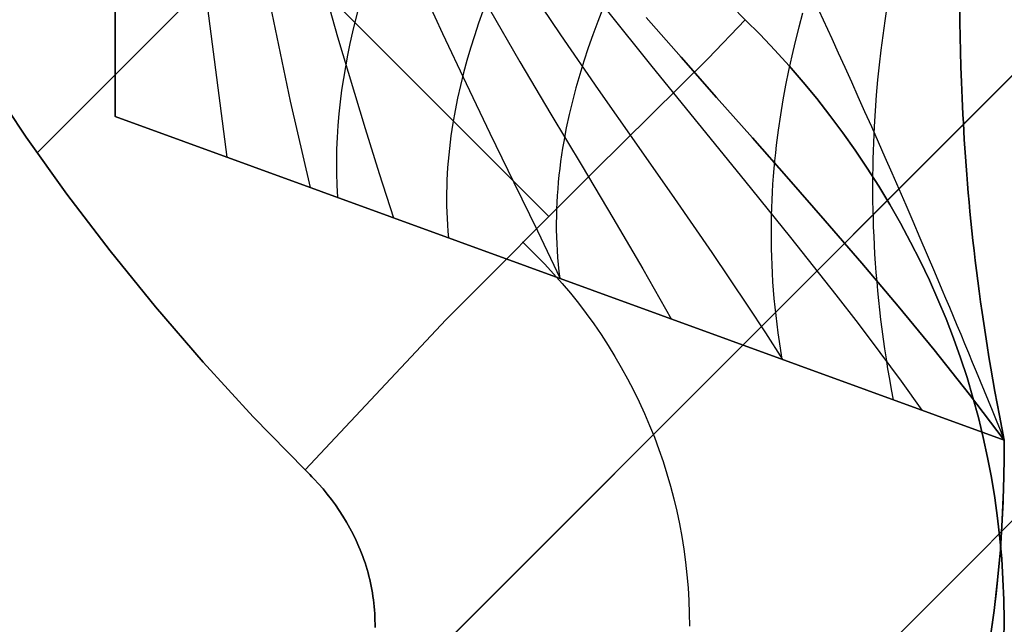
# Model space of a CAD drawing. Header units: millimetres. Extents: x -630 to 192, y -7 to 1615.
# Tile 89 of 249: x 178.54 to 180.89, y 16.38 to 17.82. Entities that reach past the tile are written whole.
import ezdxf

# ---------------------------------------------------------------- set-up
doc = ezdxf.new("R2010")
doc.units = ezdxf.units.MM
doc.header["$MEASUREMENT"] = 0
doc.layers.add('OVIDIO 160x80x72h', color=7, linetype='Continuous')

msp = doc.modelspace()

# ---------------------------------------------------------------- linework, layer by layer
at = {"layer": 'OVIDIO 160x80x72h', "extrusion": (0.8811853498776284, 0.2655605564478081, -0.391139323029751)}
for points in [[(10.64328880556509, 671.4014656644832), (-35.67699165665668, 731.5197195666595)], [(-35.67699165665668, 731.5197195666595), (10.64328880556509, 671.4014656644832)]]:
    msp.add_lwpolyline(points, dxfattribs=at)
at = {"layer": 'OVIDIO 160x80x72h', "extrusion": (-0.0002316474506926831, 0.9998846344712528, 0.01518762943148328)}
msp.add_lwpolyline([(-180.2764531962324, 719.5271544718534), (-191.2609136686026, -0.5699951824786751)], dxfattribs=at)
at = {"layer": 'OVIDIO 160x80x72h', "extrusion": (0.7039764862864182, 0.7098970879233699, 0.02152280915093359)}
msp.add_lwpolyline([(-115.5569684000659, -3.469469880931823), (-115.5483132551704, -1.022197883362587), (-115.4650987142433, 716.7210518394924)], dxfattribs=at)
at = {"layer": 'OVIDIO 160x80x72h', "extrusion": (0.7039764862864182, 0.70989708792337, 0.02152280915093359)}
msp.add_lwpolyline([(-115.4650987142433, 716.7210518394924), (-115.5483132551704, -1.022197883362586), (-115.5569684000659, -3.469469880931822)], dxfattribs=at)
at = {"layer": 'OVIDIO 160x80x72h', "extrusion": (-0.000231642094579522, 0.9998841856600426, 0.0152171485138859)}
msp.add_lwpolyline([(-179.3926882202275, 719.5242714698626), (-190.355590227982, -0.5727716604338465)], dxfattribs=at)
at = {"layer": 'OVIDIO 160x80x72h', "extrusion": (-0.0002316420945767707, 0.9998841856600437, 0.01521714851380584)}
msp.add_lwpolyline([(-180.8926326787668, 719.5412807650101), (-191.855431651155, -0.5489945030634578)], dxfattribs=at)
at = {"layer": 'OVIDIO 160x80x72h'}
for points in [[(157.6762115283, -5.542165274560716), (190.2024681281, 26.98409132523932)], [(190.2024681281, 26.98409132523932), (157.6762115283, -5.542165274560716)], [(158.206541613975, -6.072495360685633), (190.732798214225, 26.45376123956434)], [(163.1562890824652, -0.0620877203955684), (184.7223905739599, 21.50401377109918)], [(178.7709573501, 17.59193487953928), (178.7709573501, 19.09193487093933)], [(178.7709573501, 19.09193487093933), (178.7709573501, 17.59193487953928)], [(178.5847923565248, 17.50524927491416), (179.7010034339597, 18.62146035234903)], [(178.670610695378, 18.48766574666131), (179.8035198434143, 17.35475659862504)], [(178.7709573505, 17.59193487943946), (180.8892885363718, 16.82087987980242)], [(180.8892885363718, 16.82087987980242), (178.7709573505, 17.59193487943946)], [(180.8889407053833, 16.80936469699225), (180.8889407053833, 16.77450506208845), (180.8876779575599, 16.70310423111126), (180.8846990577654, 16.63143811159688), (180.879984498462, 16.55956709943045), (180.8735175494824, 16.48755296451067), (180.8652843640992, 16.41545869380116), (180.855274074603, 16.34334832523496)], [(180.855274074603, 16.34334832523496), (180.8652843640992, 16.41545869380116), (180.8735175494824, 16.48755296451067), (180.879984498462, 16.55956709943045), (180.8846990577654, 16.63143811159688), (180.8876779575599, 16.70310423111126), (180.8889407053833, 16.77450506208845), (180.8889407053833, 16.80936469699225)], [(180.8888499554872, 16.82106013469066), (180.888673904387, 16.74829422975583), (180.8867200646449, 16.6752194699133), (180.8829663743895, 16.60189939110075), (180.8773937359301, 16.52839908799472), (180.8699861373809, 16.45478504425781), (180.8607307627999, 16.3811249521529)], [(180.8889407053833, 16.80936469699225), (180.8892885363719, 16.82087987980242)]]:
    msp.add_lwpolyline(points, dxfattribs=at)
at = {"layer": 'OVIDIO 160x80x72h', "extrusion": (0.9998841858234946, -0.0002316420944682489, 0.01521713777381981)}
for points in [[(27.02815460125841, -3.028065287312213), (16.06545292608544, 717.0553112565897)], [(16.06545292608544, 717.0553112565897), (27.02815460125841, -3.028065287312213)]]:
    msp.add_lwpolyline(points, dxfattribs=at)
at = {"layer": 'OVIDIO 160x80x72h', "extrusion": (0.9998841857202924, -0.0002316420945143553, 0.01521714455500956)}
for points in [[(25.96774302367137, -3.044210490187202), (15.00504622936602, 717.0391661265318)], [(15.00504622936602, 717.0391661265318), (25.96774302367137, -3.044210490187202)]]:
    msp.add_lwpolyline(points, dxfattribs=at)
at = {"layer": 'OVIDIO 160x80x72h', "extrusion": (1, 0, 0)}
for points in [[(19.09193487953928, 719.8661606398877), (17.59193487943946, 719.8661611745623)], [(17.59193487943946, 719.8661611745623), (19.09193487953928, 719.8661606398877)]]:
    msp.add_lwpolyline(points, dxfattribs=at)
at = {"layer": 'OVIDIO 160x80x72h', "extrusion": (-0.01521917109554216, -0.01521895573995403, 0.9997683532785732)}
msp.add_lwpolyline([(191.2396044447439, 28.70267523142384), (190.1789910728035, 27.64232255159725)], dxfattribs=at)
at = {"layer": 'OVIDIO 160x80x72h', "extrusion": (1.59187059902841e-08, 0, 0.9999999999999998)}
for points in [[(180.8889623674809, 16.82097789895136), (178.7709458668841, 17.59193487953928)], [(178.7709458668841, 17.59193487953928), (180.8889623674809, 16.82097789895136)]]:
    msp.add_lwpolyline(points, dxfattribs=at)
at = {"layer": 'OVIDIO 160x80x72h', "extrusion": (-0.01837189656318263, -0.00760776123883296, 0.9998022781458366)}
msp.add_lwpolyline([(53.30969077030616, 187.8249530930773), (53.30969077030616, 186.3252512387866)], dxfattribs=at)
at = {"layer": 'OVIDIO 160x80x72h', "extrusion": (0, 1.521589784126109e-08, 0.9999999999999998)}
for points in [[(180.0103116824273, 14.67060355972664), (180.0602036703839, 14.72169622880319), (180.1090779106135, 14.77419584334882), (180.1568777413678, 14.82807382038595), (180.2035474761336, 14.88329863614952), (180.2490325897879, 14.93983586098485), (180.2932799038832, 14.99764820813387), (180.3362377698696, 15.05669559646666), (180.3778562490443, 15.11693522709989), (180.4180872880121, 15.17832167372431), (180.4568848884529, 15.24080698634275), (180.4942052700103, 15.30434080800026), (180.5300070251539, 15.36887050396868), (180.5642512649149, 15.43434130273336), (180.5969017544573, 15.50069644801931), (180.6279250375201, 15.56787736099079), (180.657290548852, 15.63582381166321), (180.684970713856, 15.7044740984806), (180.7109410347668, 15.77376523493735), (180.735180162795, 15.8436331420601), (180.7576699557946, 15.91401284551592), (180.7783955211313, 15.98483867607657), (180.7973452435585, 16.05604447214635), (180.8145107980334, 16.12756378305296), (180.8298871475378, 16.19933007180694), (180.843472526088, 16.27127691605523), (180.8552684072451, 16.34333820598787), (180.8652794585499, 16.41544833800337), (180.8735134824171, 16.48754240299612), (180.8799813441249, 16.55955636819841), (180.8846968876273, 16.63142725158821), (180.8876768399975, 16.70309328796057), (180.8889407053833, 16.77449408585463), (180.8889738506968, 16.82096692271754)], [(180.8889738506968, 16.82096692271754), (180.8876768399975, 16.70309328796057), (180.8846968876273, 16.63142725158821), (180.8799813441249, 16.55955636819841), (180.8735134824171, 16.48754240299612), (180.8652794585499, 16.41544833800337), (180.8552684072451, 16.34333820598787), (180.843472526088, 16.27127691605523), (180.8298871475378, 16.19933007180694), (180.8145107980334, 16.12756378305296), (180.7973452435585, 16.05604447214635), (180.7783955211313, 15.98483867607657), (180.7576699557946, 15.91401284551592), (180.735180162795, 15.8436331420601), (180.7109410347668, 15.77376523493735), (180.684970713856, 15.7044740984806), (180.657290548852, 15.63582381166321), (180.6279250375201, 15.56787736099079), (180.5969017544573, 15.50069644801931), (180.5642512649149, 15.43434130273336), (180.5300070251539, 15.36887050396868), (180.4942052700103, 15.30434080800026), (180.4568848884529, 15.24080698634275), (180.4180872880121, 15.17832167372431), (180.3778562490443, 15.11693522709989), (180.3362377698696, 15.05669559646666), (180.2932799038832, 14.99764820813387), (180.2490325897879, 14.93983586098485), (180.2035474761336, 14.88329863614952), (180.1568777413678, 14.82807382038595), (180.1090779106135, 14.77419584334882), (180.0602036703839, 14.72169622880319), (180.0103116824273, 14.67060355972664)]]:
    msp.add_lwpolyline(points, dxfattribs=at)
at = {"layer": 'OVIDIO 160x80x72h', "extrusion": (0, 0.9999999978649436, -6.534609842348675e-05)}
for points in [[(-180.8889738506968, 721.367258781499), (-180.8892885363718, 719.8672588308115)], [(-180.8892885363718, 719.8672588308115), (-180.8889738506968, 721.367258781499)]]:
    msp.add_lwpolyline(points, dxfattribs=at)
at = {"layer": 'OVIDIO 160x80x72h'}
for points in [[(178.9036728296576, 19.09194916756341, 719.8485717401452), (178.9080749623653, 18.8968045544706, 719.8488360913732), (178.9164649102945, 18.69863437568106, 719.8505979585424), (178.944238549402, 18.29672021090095, 719.8567245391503), (178.9850543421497, 17.89321245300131, 719.8631720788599), (179.0369728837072, 17.49511688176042, 719.8661611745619)], [(178.996702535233, 19.09196307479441, 719.8129538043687), (178.9982130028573, 18.99171027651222, 719.8133934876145), (179.0020891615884, 18.89008515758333, 719.814965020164), (179.0082074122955, 18.78726558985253, 719.8175083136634), (179.016444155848, 18.68342944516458, 719.820863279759), (179.0266757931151, 18.57875459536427, 719.8248698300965), (179.038778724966, 18.47341891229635, 719.8293678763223), (179.0681040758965, 18.26147653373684, 719.8391981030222), (179.1034314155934, 18.04902528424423, 719.8490732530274), (179.143771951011, 17.8374881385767, 719.8577126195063), (179.1881368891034, 17.62828807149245, 719.8638354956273), (179.2355374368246, 17.42284805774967, 719.8661611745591)], [(179.0807284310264, 19.09198003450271, 719.7594953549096), (179.0799593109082, 19.04025603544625, 719.7608054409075), (179.0803276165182, 18.98807141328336, 719.7625739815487), (179.0817958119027, 18.93545484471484, 719.7647681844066), (179.0843263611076, 18.88243500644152, 719.7673552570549), (179.0878817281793, 18.82904057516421, 719.770302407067), (179.092424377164, 18.77530022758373, 719.7735768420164), (179.1043213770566, 18.66689649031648, 719.7809763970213), (179.1197170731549, 18.55745320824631, 719.7892915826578), (179.1383111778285, 18.44719979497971, 719.798260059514), (179.1598034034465, 18.3363656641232, 719.807619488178), (179.1838934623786, 18.2251802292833, 719.817107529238), (179.2102810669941, 18.11387290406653, 719.826461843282), (179.2386659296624, 18.00267310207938, 719.8354200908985), (179.3002262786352, 17.78151372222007, 719.8510990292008), (179.3661722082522, 17.56353739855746, 719.86204562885), (179.4000390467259, 17.45631641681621, 719.8650884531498), (179.4341014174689, 17.35057943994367, 719.866161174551)], [(179.6832875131, 18.6604070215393, 719.8661933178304), (179.7186845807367, 18.5843135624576, 719.8663213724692), (179.7565250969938, 18.50965297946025, 719.8665321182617), (179.7965007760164, 18.43665019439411, 719.8665654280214), (179.83830333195, 18.36553012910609, 719.8661611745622), (179.8817931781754, 18.29634750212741, 719.8652341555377), (179.9275055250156, 18.22847621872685, 719.8643988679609), (179.9514151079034, 18.19478348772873, 719.8642623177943), (179.9761442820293, 18.16111998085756, 719.8644447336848), (180.0017810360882, 18.12738616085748, 719.8650447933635), (180.028413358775, 18.09348249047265, 719.8661611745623), (180.0847738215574, 18.02504910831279, 719.8699423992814), (180.1447153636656, 17.95643183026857, 719.8746017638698), (180.2074848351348, 17.88852431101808, 719.8785574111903), (180.2396946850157, 17.85511597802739, 719.8797770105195), (180.272329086, 17.82222020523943, 719.8802274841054)], [(180.272329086, 17.82222020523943, 719.8802274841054), (180.2396946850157, 17.85511597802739, 719.8797770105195), (180.2074848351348, 17.88852431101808, 719.8785574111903), (180.1447153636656, 17.95643183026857, 719.8746017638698), (180.0847738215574, 18.02504910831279, 719.8699423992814), (180.028413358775, 18.09348249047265, 719.8661611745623), (180.0017810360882, 18.12738616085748, 719.8650447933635), (179.9761442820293, 18.16111998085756, 719.8644447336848), (179.9514151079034, 18.19478348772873, 719.8642623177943), (179.9275055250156, 18.22847621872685, 719.8643988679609), (179.8817931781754, 18.29634750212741, 719.8652341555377), (179.83830333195, 18.36553012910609, 719.8661611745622), (179.7965007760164, 18.43665019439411, 719.8665654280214), (179.7565250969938, 18.50965297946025, 719.8665321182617), (179.7186845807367, 18.5843135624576, 719.8663213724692), (179.6832875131, 18.6604070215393, 719.8661933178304)], [(179.2232202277, 16.75011916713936, 719.8599250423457), (179.0994939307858, 16.87676964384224, 719.8606659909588), (178.980568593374, 17.00639919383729, 719.8624205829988), (178.8667913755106, 17.13832630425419, 719.8644864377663), (178.7585094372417, 17.27186946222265, 719.8661611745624), (178.6559673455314, 17.40649046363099, 719.8669183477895), (178.5589992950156, 17.54222433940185, 719.8669352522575), (178.4673368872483, 17.67924942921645, 719.8665651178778), (178.3807117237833, 17.81774407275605, 719.8661611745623), (178.2989118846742, 17.95784626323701, 719.8659974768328), (178.2219513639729, 18.09953260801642, 719.8660313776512), (178.149900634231, 18.24273936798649, 719.8661410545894), (178.082830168, 18.38740280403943, 719.8662046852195)], [(178.082830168, 18.38740280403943, 719.8662046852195), (178.149900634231, 18.24273936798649, 719.8661410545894), (178.2219513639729, 18.09953260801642, 719.8660313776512), (178.2989118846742, 17.95784626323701, 719.8659974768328), (178.3807117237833, 17.81774407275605, 719.8661611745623), (178.4673368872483, 17.67924942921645, 719.8665651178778), (178.5589992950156, 17.54222433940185, 719.8669352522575), (178.6559673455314, 17.40649046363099, 719.8669183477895), (178.7585094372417, 17.27186946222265, 719.8661611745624), (178.8667913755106, 17.13832630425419, 719.8644864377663), (178.980568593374, 17.00639919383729, 719.8624205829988), (179.0994939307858, 16.87676964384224, 719.8606659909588), (179.2232202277, 16.75011916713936, 719.8599250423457)], [(179.4956959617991, 17.90918922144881, 719.80995915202), (179.5505076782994, 17.78924191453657, 719.8257431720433), (179.6068428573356, 17.67004585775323, 719.839404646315), (179.6638919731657, 17.55186449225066, 719.8506103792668), (179.720845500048, 17.43496125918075, 719.8590271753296), (179.7768939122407, 17.31959959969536, 719.864321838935), (179.8312276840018, 17.20604295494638, 719.8661611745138)], [(179.7443318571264, 17.91675651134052, 719.7639664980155), (179.8319041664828, 17.78604363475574, 719.7907463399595), (179.9217809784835, 17.65569606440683, 719.8135582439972), (180.0126763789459, 17.52582500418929, 719.8323468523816), (180.1033044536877, 17.3965416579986, 719.8470568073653), (180.1923792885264, 17.26795722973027, 719.857632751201), (180.2786149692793, 17.14018292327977, 719.864019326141), (180.3202662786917, 17.07663431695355, 719.8656243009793), (180.3607255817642, 17.0133299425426, 719.8661611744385)], [(179.3501757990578, 17.84828649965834, 721.3278850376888), (179.336404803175, 17.79332203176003, 721.3362003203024), (179.3301942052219, 17.76572072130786, 721.3400448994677), (179.3244611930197, 17.73803873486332, 721.343667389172), (179.3192265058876, 17.71027510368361, 721.3470577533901), (179.3145108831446, 17.68242885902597, 721.3502059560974), (179.3103350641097, 17.65449903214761, 721.3531019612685), (179.3067197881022, 17.62648465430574, 721.3557357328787), (179.3036857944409, 17.59838475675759, 721.3580972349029), (179.3012538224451, 17.57019837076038, 721.3601764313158), (179.2994446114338, 17.54192452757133, 721.3619632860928), (179.2982789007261, 17.51356225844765, 721.3634477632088), (179.2977774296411, 17.48511059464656, 721.3646198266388), (179.2979609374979, 17.45656856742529, 721.3654694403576), (179.2988501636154, 17.42793520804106, 721.3659865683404), (179.3004658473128, 17.39920954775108, 721.3661611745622)], [(179.6470722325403, 17.84294908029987, 721.2630399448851), (179.6366954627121, 17.81358834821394, 721.273129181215), (179.6268545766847, 17.784147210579, 721.2828217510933), (179.6175776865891, 17.75462651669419, 721.2920958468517), (179.6088929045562, 17.72502711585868, 721.3009296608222), (179.6008283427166, 17.69534985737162, 721.309301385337), (179.5934121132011, 17.66559559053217, 721.3171892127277), (179.5866723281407, 17.63576516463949, 721.3245713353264), (179.5806370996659, 17.60585942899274, 721.3314259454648), (179.5753345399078, 17.57587923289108, 721.3377312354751), (179.5707927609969, 17.54582542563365, 721.343465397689), (179.5670398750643, 17.51569885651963, 721.3486066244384), (179.5641039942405, 17.48550037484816, 721.3531331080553), (179.5629512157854, 17.47037443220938, 721.3551590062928), (179.5620132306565, 17.45523082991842, 721.3570230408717), (179.5612935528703, 17.44006967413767, 721.3587224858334), (179.5607956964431, 17.42489107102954, 721.3602546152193), (179.5605231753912, 17.40969512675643, 721.3616167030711), (179.560479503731, 17.39448194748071, 721.3628060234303), (179.5606681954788, 17.37925163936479, 721.3638198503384), (179.561092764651, 17.36400430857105, 721.3646554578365), (179.5617567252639, 17.34874006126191, 721.3653101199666), (179.5626635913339, 17.33345900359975, 721.3657811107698), (179.5638168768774, 17.31816124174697, 721.3660657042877), (179.5652200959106, 17.30284688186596, 721.366161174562)], [(179.6624644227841, 17.84722799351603, 719.7993430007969), (179.7351053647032, 17.72179880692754, 719.8188403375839), (179.8090924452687, 17.59707828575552, 719.8352872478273), (179.8832994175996, 17.47328658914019, 719.8484632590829), (179.9566000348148, 17.3506438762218, 719.8581478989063), (180.0278680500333, 17.22937030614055, 719.8641206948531), (180.0959772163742, 17.10968603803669, 719.8661611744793)], [(179.9327593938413, 17.84893087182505, 721.1592321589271), (179.9206018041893, 17.81777293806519, 721.1772742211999), (179.9089937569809, 17.78650569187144, 721.1947189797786), (179.8979667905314, 17.75513043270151, 721.211530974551), (179.887552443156, 17.72364846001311, 721.227674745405), (179.8777822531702, 17.69206107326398, 721.2431148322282), (179.868687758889, 17.66036957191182, 721.2578157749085), (179.8603004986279, 17.62857525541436, 721.2717421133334), (179.8526520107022, 17.59667942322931, 721.284858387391), (179.845773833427, 17.5646833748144, 721.2971291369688), (179.8396975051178, 17.53258840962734, 721.3085189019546), (179.8369698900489, 17.51650423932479, 721.3138723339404), (179.8344545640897, 17.50039582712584, 721.3189922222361), (179.8321554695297, 17.48426333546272, 721.3238741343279), (179.8300765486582, 17.46810692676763, 721.3285136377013), (179.8282217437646, 17.4519267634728, 721.3329062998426), (179.8265949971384, 17.43572300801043, 721.3370476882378), (179.8252002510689, 17.41949582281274, 721.3409333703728), (179.8240414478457, 17.40324537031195, 721.3445589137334), (179.823122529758, 17.38697181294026, 721.3479198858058), (179.8224474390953, 17.37067531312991, 721.3510118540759), (179.8220201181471, 17.35435603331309, 721.3538303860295), (179.8218445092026, 17.33801413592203, 721.3563710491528), (179.8219245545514, 17.32164978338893, 721.3586294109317), (179.8222641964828, 17.30526313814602, 721.3606010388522), (179.8228673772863, 17.28885436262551, 721.3622815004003), (179.8237380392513, 17.27242361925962, 721.3636663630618), (179.8248801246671, 17.25597107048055, 721.3647511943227), (179.8262975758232, 17.23949687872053, 721.3655315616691), (179.8279943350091, 17.22300120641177, 721.3660030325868), (179.829974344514, 17.20648421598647, 721.3661611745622)], [(179.9411160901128, 17.84651451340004, 719.7363243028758), (180.0496058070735, 17.71094200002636, 719.7706986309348), (180.1597767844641, 17.57534513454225, 719.7998172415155), (180.2704126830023, 17.43958967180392, 719.823668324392), (180.3802971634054, 17.30354136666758, 719.8422400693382), (180.488213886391, 17.16706597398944, 719.8555206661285), (180.5410542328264, 17.09862616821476, 719.8601730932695), (180.5929465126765, 17.0300292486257, 719.8634983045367), (180.643738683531, 16.9612584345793, 719.865494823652), (180.6932787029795, 16.89229694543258, 719.866161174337)], [(180.4084182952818, 17.83780550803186, 720.916687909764), (180.3994413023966, 17.80414260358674, 720.9522332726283), (180.3909006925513, 17.77017602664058, 720.9867370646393), (180.3828274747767, 17.7358971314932, 721.0201395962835), (180.375252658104, 17.70129727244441, 721.0523811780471), (180.368207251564, 17.66636780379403, 721.0834021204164), (180.3617222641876, 17.63110007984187, 721.1131427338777), (180.3558287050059, 17.59548545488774, 721.1415433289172), (180.3505575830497, 17.55951528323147, 721.1685442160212), (180.34593990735, 17.52318091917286, 721.1940857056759), (180.3438858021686, 17.50487446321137, 721.2062905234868), (180.3420066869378, 17.48647371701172, 721.2181081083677), (180.3403064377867, 17.46797759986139, 721.2295309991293), (180.338788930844, 17.44938503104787, 721.2405517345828), (180.3374580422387, 17.43069492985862, 721.2511628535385), (180.3363176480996, 17.41190621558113, 721.2613568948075), (180.3353716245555, 17.39301780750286, 721.2711263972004), (180.3346238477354, 17.3740286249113, 721.2804638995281), (180.3340781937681, 17.35493758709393, 721.2893619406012), (180.3337385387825, 17.33574361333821, 721.2978130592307), (180.3336087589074, 17.31644562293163, 721.3058097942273), (180.3336927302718, 17.29704253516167, 721.3133446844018), (180.3339943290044, 17.2775332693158, 721.320410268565), (180.3345174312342, 17.25791674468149, 721.3269990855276), (180.33526591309, 17.23819188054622, 721.3331036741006), (180.3362436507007, 17.21835759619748, 721.3387165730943), (180.3374545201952, 17.19841281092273, 721.34383032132), (180.3389023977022, 17.17835644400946, 721.3484374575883), (180.3405911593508, 17.15818741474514, 721.3525305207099), (180.3425246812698, 17.13790464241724, 721.3561020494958), (180.344706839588, 17.11750704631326, 721.3591445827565), (180.3471415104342, 17.09699354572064, 721.361650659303), (180.3498325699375, 17.07636305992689, 721.363612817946), (180.3527838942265, 17.05561450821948, 721.3650235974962), (180.3559993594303, 17.03474680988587, 721.3658755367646), (180.3594828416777, 17.01375888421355, 721.3661611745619)], [(180.4471724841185, 17.84393960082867, 720.1094206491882), (180.4780847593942, 17.77714562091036, 720.1759210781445), (180.4936348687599, 17.7432584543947, 720.2079518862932), (180.5092592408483, 17.70901532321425, 720.2391115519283), (180.5249665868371, 17.67439434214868, 720.2693564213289), (180.5407656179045, 17.63937362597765, 720.2986428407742), (180.5566650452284, 17.60393128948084, 720.3269271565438), (180.5726735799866, 17.56804544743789, 720.3541657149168), (180.5887999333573, 17.53169421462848, 720.3803148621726), (180.6050528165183, 17.49485570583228, 720.4053309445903), (180.6214409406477, 17.45750803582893, 720.4291703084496), (180.6379730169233, 17.41962931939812, 720.4517893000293), (180.6546577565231, 17.3811976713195, 720.4731442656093), (180.6715038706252, 17.34219120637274, 720.4931915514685), (180.6885200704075, 17.30258803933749, 720.5118875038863), (180.7057150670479, 17.26236628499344, 720.5291884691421), (180.7230975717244, 17.22150405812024, 720.5450507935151), (180.7406762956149, 17.17997947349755, 720.5594308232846), (180.7495419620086, 17.15896195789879, 720.5660513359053), (180.7584599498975, 17.13777064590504, 720.57228490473), (180.767431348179, 17.11640280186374, 720.5781260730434), (180.7764572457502, 17.09485569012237, 720.5835693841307), (180.7855387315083, 17.07312657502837, 720.5886093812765), (180.7946768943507, 17.05121272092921, 720.5932406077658), (180.8038728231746, 17.02911139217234, 720.5974576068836), (180.8131276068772, 17.00681985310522, 720.6012549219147), (180.8224423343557, 16.98433536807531, 720.604627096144), (180.8318180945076, 16.96165520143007, 720.6075686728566), (180.8412559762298, 16.93877661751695, 720.6100741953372), (180.8507570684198, 16.91569688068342, 720.612138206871), (180.8603224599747, 16.89241325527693, 720.6137552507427), (180.8699532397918, 16.86892300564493, 720.6149198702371), (180.8796504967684, 16.8452233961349, 720.6156266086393), (180.8894153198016, 16.82131169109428, 720.6158700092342)], [(180.6094377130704, 17.85308815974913, 720.7730435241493), (180.6044161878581, 17.81919018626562, 720.8178158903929), (180.5996860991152, 17.78482029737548, 720.8613554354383), (180.5952793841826, 17.74995780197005, 720.9035917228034), (180.5912279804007, 17.71458200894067, 720.9444543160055), (180.5875638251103, 17.67867222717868, 720.9838727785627), (180.584318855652, 17.64220776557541, 721.0217766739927), (180.5815250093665, 17.60516793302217, 721.0580955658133), (180.5792142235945, 17.56753203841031, 721.0927590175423), (180.5782499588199, 17.54848410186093, 721.1094479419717), (180.5774184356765, 17.52927939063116, 721.1256965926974), (180.5767236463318, 17.50991531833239, 721.141496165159), (180.5761695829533, 17.49038929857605, 721.1568378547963), (180.5757602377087, 17.47069874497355, 721.1717128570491), (180.5754996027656, 17.45084107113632, 721.186112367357), (180.5753916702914, 17.43081369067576, 721.2000275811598), (180.5754404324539, 17.41061401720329, 721.2134496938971), (180.5756498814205, 17.39023946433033, 721.2263699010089), (180.5760240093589, 17.3696874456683, 721.2387793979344), (180.5765668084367, 17.34895537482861, 721.2506693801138), (180.5772822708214, 17.32804066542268, 721.2620310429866), (180.5781743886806, 17.30694073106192, 721.2728555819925), (180.5792471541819, 17.28565298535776, 721.2831341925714), (180.5805045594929, 17.2641748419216, 721.292858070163), (180.5819505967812, 17.24250371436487, 721.302018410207), (180.5835892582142, 17.22063701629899, 721.3106064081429), (180.5854245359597, 17.19857216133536, 721.3186132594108), (180.5874604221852, 17.1763065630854, 721.32603015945), (180.5897009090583, 17.15383763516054, 721.3328483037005), (180.5921499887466, 17.13116279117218, 721.3390588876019), (180.5948116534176, 17.10827944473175, 721.344653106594), (180.597689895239, 17.08518500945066, 721.3496221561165), (180.6007887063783, 17.06187689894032, 721.3539572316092), (180.6041120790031, 17.03835252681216, 721.3576495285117), (180.6076640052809, 17.01460930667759, 721.3606902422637), (180.6114484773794, 16.99064465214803, 721.363070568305), (180.6154694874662, 16.96645597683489, 721.3647817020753), (180.6197310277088, 16.94204069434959, 721.3658148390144), (180.6242370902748, 16.91739621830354, 721.3661611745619)], [(180.7831494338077, 17.85014950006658, 720.6599723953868), (180.7836911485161, 17.81628727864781, 720.71323429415), (180.7843577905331, 17.78170438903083, 720.7650364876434), (180.7851842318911, 17.74636242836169, 720.815294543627), (180.7862053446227, 17.71022299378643, 720.8639240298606), (180.7874560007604, 17.67324768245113, 720.9108405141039), (180.7889710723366, 17.63539809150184, 720.9559595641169), (180.7907854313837, 17.59663581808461, 720.9991967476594), (180.7918157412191, 17.57690042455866, 721.0200832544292), (180.7929339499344, 17.55692245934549, 721.0404676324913), (180.7941444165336, 17.53669712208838, 721.0603393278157), (180.795451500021, 17.51621961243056, 721.0796877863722), (180.7968595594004, 17.4954851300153, 721.0985024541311), (180.798372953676, 17.47448887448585, 721.1167727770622), (180.7999960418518, 17.45322604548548, 721.1344882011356), (180.8017331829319, 17.43169184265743, 721.1516381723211), (180.8035887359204, 17.40988146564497, 721.1682121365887), (180.8055670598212, 17.38779011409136, 721.1841995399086), (180.8076725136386, 17.36541298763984, 721.1995898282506), (180.8099094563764, 17.34274528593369, 721.2143724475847), (180.8122822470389, 17.31978220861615, 721.2285368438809), (180.81479524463, 17.29651895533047, 721.242072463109), (180.8174528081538, 17.27295072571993, 721.2549687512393), (180.8202592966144, 17.24907271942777, 721.2672151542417), (180.8232190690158, 17.22488013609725, 721.278801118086), (180.8263364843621, 17.20036817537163, 721.2897160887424), (180.8296159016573, 17.17553203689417, 721.2999495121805), (180.8330616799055, 17.15036692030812, 721.309490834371), (180.8366781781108, 17.12486802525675, 721.3183295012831), (180.8404697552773, 17.09903055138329, 721.3264549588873), (180.8444407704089, 17.07284969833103, 721.3338566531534), (180.8485955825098, 17.04632066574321, 721.3405240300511), (180.8529385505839, 17.01943865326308, 721.3464465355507), (180.8574740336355, 16.99219886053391, 721.3516136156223), (180.8622063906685, 16.96459648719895, 721.3560147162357), (180.8671399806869, 16.93662673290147, 721.3596392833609), (180.8722791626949, 16.9082847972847, 721.362476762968), (180.8776282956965, 16.87956587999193, 721.3645166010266), (180.8831917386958, 16.85046518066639, 721.3657482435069), (180.8889738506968, 16.82097789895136, 721.366161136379)], [(180.8889738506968, 16.82097789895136, 721.366161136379), (180.8831917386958, 16.85046518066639, 721.3657482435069), (180.8776282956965, 16.87956587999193, 721.3645166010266), (180.8722791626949, 16.9082847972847, 721.362476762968), (180.8671399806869, 16.93662673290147, 721.3596392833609), (180.8622063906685, 16.96459648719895, 721.3560147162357), (180.8574740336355, 16.99219886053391, 721.3516136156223), (180.8529385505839, 17.01943865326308, 721.3464465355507), (180.8485955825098, 17.04632066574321, 721.3405240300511), (180.8444407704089, 17.07284969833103, 721.3338566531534), (180.8404697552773, 17.09903055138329, 721.3264549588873), (180.8366781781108, 17.12486802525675, 721.3183295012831), (180.8330616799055, 17.15036692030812, 721.309490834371), (180.8296159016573, 17.17553203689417, 721.2999495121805), (180.8263364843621, 17.20036817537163, 721.2897160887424), (180.8232190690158, 17.22488013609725, 721.278801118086), (180.8202592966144, 17.24907271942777, 721.2672151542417), (180.8174528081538, 17.27295072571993, 721.2549687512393), (180.81479524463, 17.29651895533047, 721.242072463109), (180.8122822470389, 17.31978220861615, 721.2285368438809), (180.8099094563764, 17.34274528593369, 721.2143724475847), (180.8076725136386, 17.36541298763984, 721.1995898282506), (180.8055670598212, 17.38779011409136, 721.1841995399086), (180.8035887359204, 17.40988146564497, 721.1682121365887), (180.8017331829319, 17.43169184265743, 721.1516381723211), (180.7999960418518, 17.45322604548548, 721.1344882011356), (180.798372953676, 17.47448887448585, 721.1167727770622), (180.7968595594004, 17.4954851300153, 721.0985024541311), (180.795451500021, 17.51621961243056, 721.0796877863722), (180.7941444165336, 17.53669712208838, 721.0603393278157), (180.7929339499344, 17.55692245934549, 721.0404676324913), (180.7918157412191, 17.57690042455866, 721.0200832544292), (180.7907854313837, 17.59663581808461, 720.9991967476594), (180.7889710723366, 17.63539809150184, 720.9559595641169), (180.7874560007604, 17.67324768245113, 720.9108405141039), (180.7862053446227, 17.71022299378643, 720.8639240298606), (180.7851842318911, 17.74636242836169, 720.815294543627), (180.7843577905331, 17.78170438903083, 720.7650364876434), (180.7836911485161, 17.81628727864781, 720.71323429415), (180.7831494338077, 17.85014950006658, 720.6599723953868)], [(179.2232202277, 16.75011916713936, 719.8599250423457), (179.5592608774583, 17.10846076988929, 719.8661611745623), (179.9127925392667, 17.46199243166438, 719.8661611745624), (180.1833877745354, 17.73008044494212, 719.8784986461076), (180.272329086, 17.82222020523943, 719.8802274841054)], [(180.272329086, 17.82222020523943, 719.8802274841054), (180.1833877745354, 17.73008044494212, 719.8784986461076), (179.9127925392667, 17.46199243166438, 719.8661611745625), (179.5592608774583, 17.10846076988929, 719.8661611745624), (179.2232202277, 16.75011916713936, 719.8599250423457)], [(180.8892885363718, 16.82087987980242, 719.8661611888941), (180.8065026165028, 16.92939584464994, 719.8642598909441), (180.722009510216, 17.03575533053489, 719.8586590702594), (180.6362417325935, 17.14011065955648, 719.8495199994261), (180.5496317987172, 17.24261415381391, 719.837003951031), (180.4626122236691, 17.34341813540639, 719.8212721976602), (180.3756155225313, 17.44267492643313, 719.8024860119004), (180.2890742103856, 17.54053684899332, 719.780806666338), (180.2034208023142, 17.63715622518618, 719.7563954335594), (180.1190640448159, 17.73267474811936, 719.7294083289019), (180.0363176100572, 17.82719159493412, 719.6999803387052)], [(180.0363176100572, 17.82719159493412, 719.6999803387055), (180.1190640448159, 17.73267474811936, 719.7294083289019), (180.2034208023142, 17.63715622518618, 719.7563954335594), (180.2890742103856, 17.54053684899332, 719.780806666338), (180.3756155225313, 17.44267492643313, 719.8024860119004), (180.4626122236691, 17.34341813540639, 719.8212721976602), (180.5496317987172, 17.24261415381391, 719.837003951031), (180.6362417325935, 17.14011065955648, 719.8495199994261), (180.722009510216, 17.03575533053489, 719.8586590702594), (180.8065026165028, 16.92939584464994, 719.8642598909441), (180.8892885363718, 16.82087987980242, 719.8661611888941)], [(180.272329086, 17.82222020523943, 719.8802274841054), (180.3079357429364, 17.7866330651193, 719.8800946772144), (180.3427880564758, 17.7500047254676, 719.8797414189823), (180.3768500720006, 17.71238573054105, 719.8791930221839), (180.4100858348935, 17.67382662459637, 719.8784747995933), (180.4424593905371, 17.63437795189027, 719.8776120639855), (180.473934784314, 17.59409025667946, 719.8766301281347), (180.5044760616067, 17.55301408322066, 719.8755543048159), (180.5340472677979, 17.51119997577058, 719.8744099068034), (180.5626124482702, 17.46869847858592, 719.8732222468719), (180.5901356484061, 17.42556013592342, 719.872016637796), (180.6165809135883, 17.38183549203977, 719.8708183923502), (180.6419122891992, 17.3375750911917, 719.8696528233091), (180.6660938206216, 17.29282947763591, 719.8685452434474), (180.689089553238, 17.24764919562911, 719.8675209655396), (180.7108635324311, 17.20208478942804, 719.8666053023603), (180.7313798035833, 17.15618680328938, 719.8658235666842), (180.7506096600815, 17.10999954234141, 719.8651947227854), (180.7685533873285, 17.0635423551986, 719.8647123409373), (180.7852185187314, 17.01682835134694, 719.8643636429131), (180.8006125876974, 16.96987064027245, 719.8641358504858), (180.8147431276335, 16.92268233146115, 719.8640161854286), (180.8276176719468, 16.87527653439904, 719.8639918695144), (180.8392437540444, 16.82766635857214, 719.8640501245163), (180.8496289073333, 16.77986491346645, 719.8641781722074), (180.8587806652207, 16.73188530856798, 719.8643632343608), (180.8667065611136, 16.68374065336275, 719.8645925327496), (180.8734141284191, 16.63544405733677, 719.8648532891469), (180.8789109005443, 16.58700862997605, 719.8651327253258), (180.8832044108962, 16.5384474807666, 719.8654180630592), (180.886302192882, 16.48977371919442, 719.8656965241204), (180.8882117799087, 16.44100045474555, 719.8659553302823), (180.8889407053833, 16.39214079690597, 719.866181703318), (180.8884952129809, 16.34321109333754, 719.8663656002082)], [(180.8884952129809, 16.34321109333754, 719.8663656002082), (180.8889407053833, 16.39214079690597, 719.866181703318), (180.8882117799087, 16.44100045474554, 719.8659553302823), (180.886302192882, 16.48977371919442, 719.8656965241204), (180.8832044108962, 16.5384474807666, 719.8654180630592), (180.8789109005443, 16.58700862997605, 719.8651327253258), (180.8734141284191, 16.63544405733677, 719.8648532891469), (180.8667065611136, 16.68374065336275, 719.8645925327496), (180.8587806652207, 16.73188530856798, 719.8643632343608), (180.8496289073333, 16.77986491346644, 719.8641781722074), (180.8392437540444, 16.82766635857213, 719.8640501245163), (180.8276176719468, 16.87527653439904, 719.8639918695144), (180.8147431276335, 16.92268233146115, 719.8640161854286), (180.8006125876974, 16.96987064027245, 719.8641358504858), (180.7852185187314, 17.01682835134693, 719.8643636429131), (180.7685533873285, 17.06354235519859, 719.8647123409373), (180.7506096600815, 17.10999954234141, 719.8651947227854), (180.7313798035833, 17.15618680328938, 719.8658235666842), (180.7108635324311, 17.20208478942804, 719.8666053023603), (180.689089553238, 17.24764919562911, 719.8675209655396), (180.6660938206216, 17.29282947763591, 719.8685452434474), (180.6419122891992, 17.3375750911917, 719.8696528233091), (180.6165809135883, 17.38183549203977, 719.8708183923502), (180.5901356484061, 17.42556013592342, 719.872016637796), (180.5626124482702, 17.46869847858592, 719.8732222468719), (180.5340472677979, 17.51119997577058, 719.8744099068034), (180.5044760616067, 17.55301408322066, 719.8755543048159), (180.473934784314, 17.59409025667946, 719.8766301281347), (180.4424593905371, 17.63437795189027, 719.8776120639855), (180.4100858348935, 17.67382662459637, 719.8784747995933), (180.3768500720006, 17.71238573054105, 719.8791930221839), (180.3427880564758, 17.7500047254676, 719.8797414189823), (180.3079357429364, 17.7866330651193, 719.8800946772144), (180.272329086, 17.82222020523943, 719.8802274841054)], [(179.7410251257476, 17.29291939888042, 719.8500322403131), (179.7572384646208, 17.27754647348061, 719.8500242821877), (179.7731720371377, 17.26188352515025, 719.8500215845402), (179.7945894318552, 17.23990961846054, 719.8500264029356), (179.8154580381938, 17.21741410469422, 719.8500410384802), (179.8357674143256, 17.19441223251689, 719.8500654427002), (179.8555071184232, 17.17091925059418, 719.8500995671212), (179.8746667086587, 17.14695040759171, 719.8501433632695), (179.8932357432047, 17.1225209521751, 719.8501967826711), (179.9112037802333, 17.09764613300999, 719.8502597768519), (179.928560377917, 17.07234119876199, 719.8503322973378), (179.945295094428, 17.04662139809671, 719.8504142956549), (179.9613974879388, 17.0205019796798, 719.850505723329), (179.9768571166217, 16.99399819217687, 719.8506065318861), (179.991663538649, 16.96712528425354, 719.8507166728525), (180.0058063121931, 16.93989850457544, 719.8508360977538), (180.0192749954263, 16.91233310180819, 719.8509647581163), (180.0320591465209, 16.88444432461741, 719.8511026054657), (180.0441483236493, 16.85624742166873, 719.8512495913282), (180.0555332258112, 16.82775815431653, 719.8514056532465), (180.0662091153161, 16.7989943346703, 719.8515706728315), (180.0761723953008, 16.76997428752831, 719.8517445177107), (180.0854194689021, 16.74071633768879, 719.8519270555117), (180.0939467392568, 16.71123880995, 719.8521181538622), (180.1017506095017, 16.68156002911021, 719.8523176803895), (180.1088274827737, 16.65169831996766, 719.8525255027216), (180.1151737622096, 16.62167200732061, 719.852741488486), (180.1207858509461, 16.59149941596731, 719.8529655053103), (180.1256601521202, 16.56119887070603, 719.8531974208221), (180.1297930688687, 16.530788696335, 719.8534371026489), (180.1331810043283, 16.50028721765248, 719.8536844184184), (180.1358203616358, 16.46971275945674, 719.8539392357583), (180.1377075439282, 16.43908364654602, 719.8542014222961), (180.1388389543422, 16.40841820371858, 719.8544708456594), (180.1392109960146, 16.37773475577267, 719.854747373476)], [(179.3899184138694, 16.37500167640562, 719.8409052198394), (179.3899413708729, 16.38330921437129, 719.8403253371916), (179.3898204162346, 16.39159974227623, 719.8397692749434), (179.3895559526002, 16.39987200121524, 719.8392399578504), (179.3891483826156, 16.40812473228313, 719.8387403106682), (179.3885981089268, 16.41635667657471, 719.8382732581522), (179.3879055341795, 16.42456657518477, 719.8378417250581), (179.3870710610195, 16.43275316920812, 719.8374486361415), (179.3860950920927, 16.44091519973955, 719.8370969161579), (179.3849780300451, 16.44905140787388, 719.8367894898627), (179.3837202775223, 16.45716053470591, 719.8365292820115), (179.3823222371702, 16.46524132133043, 719.8363192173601), (179.3807843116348, 16.47329250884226, 719.836162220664), (179.3791069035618, 16.48131283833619, 719.8360612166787), (179.377290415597, 16.48930105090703, 719.8360191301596), (179.3753352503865, 16.49725588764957, 719.8360388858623), (179.3732418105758, 16.50517608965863, 719.8361234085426), (179.371010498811, 16.51306039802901, 719.8362756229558), (179.3686417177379, 16.5209075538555, 719.8364984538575), (179.3661358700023, 16.52871629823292, 719.8367948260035), (179.36349335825, 16.53648537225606, 719.837167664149), (179.3607150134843, 16.5442133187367, 719.8376184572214), (179.3578033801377, 16.55189788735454, 719.8381429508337), (179.3547614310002, 16.55953662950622, 719.8387354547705), (179.3515921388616, 16.56712709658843, 719.8393902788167), (179.3448834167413, 16.58215341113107, 719.8408641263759), (179.3377009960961, 16.59695724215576, 719.8425189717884), (179.3300686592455, 16.61151900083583, 719.8443092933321), (179.3220101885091, 16.62581909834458, 719.8461895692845), (179.3135493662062, 16.63983794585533, 719.8481142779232), (179.3047099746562, 16.65355595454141, 719.8500378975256), (179.2955157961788, 16.66695353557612, 719.8519149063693), (179.2859906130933, 16.68001110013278, 719.8536997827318), (179.2761582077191, 16.6927090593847, 719.8553470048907), (179.2660423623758, 16.7050278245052, 719.8568110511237), (179.2556668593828, 16.71694780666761, 719.8580463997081), (179.2450554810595, 16.72844941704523, 719.8590075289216), (179.2396687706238, 16.7340372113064, 719.8593710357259), (179.2342320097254, 16.73951306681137, 719.8596489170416), (179.2287481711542, 16.7448745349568, 719.8598354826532), (179.2232202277, 16.75011916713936, 719.8599250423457)], [(179.2232202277, 16.75011916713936, 719.8599250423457), (179.2287481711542, 16.7448745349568, 719.8598354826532), (179.2342320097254, 16.73951306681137, 719.8596489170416), (179.2396687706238, 16.7340372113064, 719.8593710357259), (179.2450554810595, 16.72844941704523, 719.8590075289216), (179.2556668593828, 16.71694780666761, 719.8580463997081), (179.2660423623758, 16.7050278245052, 719.8568110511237), (179.2761582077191, 16.6927090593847, 719.8553470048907), (179.2859906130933, 16.68001110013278, 719.8536997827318), (179.2955157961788, 16.66695353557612, 719.8519149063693), (179.3047099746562, 16.65355595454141, 719.8500378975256), (179.3135493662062, 16.63983794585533, 719.8481142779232), (179.3220101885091, 16.62581909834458, 719.8461895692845), (179.3300686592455, 16.61151900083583, 719.8443092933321), (179.3377009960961, 16.59695724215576, 719.8425189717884), (179.3448834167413, 16.58215341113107, 719.8408641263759), (179.3515921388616, 16.56712709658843, 719.8393902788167), (179.3547614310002, 16.55953662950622, 719.8387354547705), (179.3578033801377, 16.55189788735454, 719.8381429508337), (179.3607150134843, 16.5442133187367, 719.8376184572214), (179.36349335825, 16.53648537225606, 719.8371676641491), (179.3661358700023, 16.52871629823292, 719.8367948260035), (179.3686417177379, 16.5209075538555, 719.8364984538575), (179.371010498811, 16.51306039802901, 719.8362756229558), (179.3732418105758, 16.50517608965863, 719.8361234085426), (179.3753352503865, 16.49725588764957, 719.8360388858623), (179.377290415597, 16.48930105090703, 719.8360191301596), (179.3791069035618, 16.48131283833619, 719.8360612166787), (179.3807843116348, 16.47329250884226, 719.836162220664), (179.3823222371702, 16.46524132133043, 719.8363192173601), (179.3837202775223, 16.45716053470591, 719.8365292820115), (179.3849780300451, 16.44905140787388, 719.8367894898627), (179.3860950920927, 16.44091519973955, 719.8370969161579), (179.3870710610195, 16.43275316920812, 719.8374486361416), (179.3879055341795, 16.42456657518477, 719.8378417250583), (179.3885981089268, 16.41635667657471, 719.8382732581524), (179.3891483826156, 16.40812473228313, 719.8387403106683), (179.3895559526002, 16.39987200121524, 719.8392399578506), (179.3898204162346, 16.39159974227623, 719.8397692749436), (179.3899413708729, 16.38330921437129, 719.8403253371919), (179.3899184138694, 16.37500167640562, 719.8409052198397)]]:
    msp.add_polyline3d(points, dxfattribs=at)

doc.saveas('drawing.dxf')
